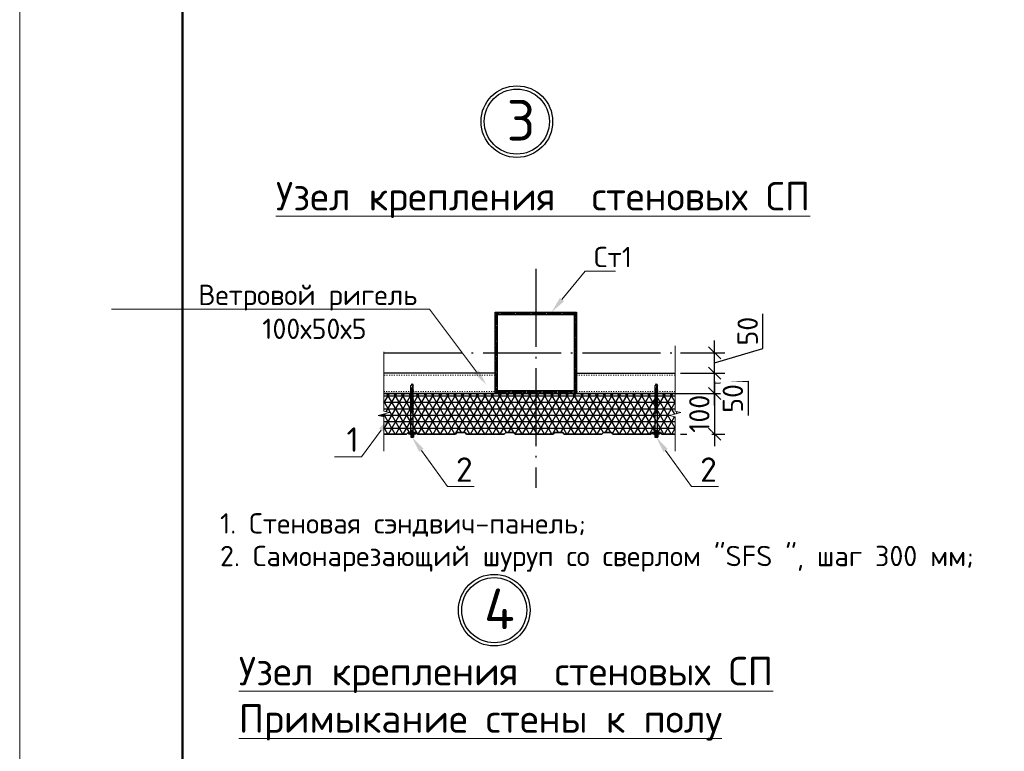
# Model space of a CAD drawing. Header units: millimetres. Extents: x 2842173 to 10151342, y -218675 to 375325.
# Tile 71 of 107: x 2928485 to 2940582, y 117904 to 126899. Entities that reach past the tile are written whole.
import ezdxf
from ezdxf import colors
from ezdxf.entities.mleader import LeaderData, LeaderLine
from ezdxf.math import Vec2, Vec3

# ---------------------------------------------------------------- set-up
doc = ezdxf.new("R2010")
doc.units = ezdxf.units.MM
doc.linetypes.add('ACAD_ISO03W100', pattern=[30, 12, -18])
doc.linetypes.add('ACAD_ISO04W100', pattern=[30.5, 24, -3, 0.5, -3])
doc.layers.get('Defpoints').update_dxf_attribs({"color": 255})
for name, color, linetype, lineweight in [('.', 7, 'Continuous', 15), ('Аннотация_Ном._пера__7', 7, 'Continuous', 15), ('СО_текст_Ном._пера__7', 7, 'Continuous', 15), ('СО_штриховка_Ном._пера__1', 7, 'Continuous', 15)]:
    doc.layers.add(name, color=color, linetype=linetype, lineweight=lineweight)
doc.styles.add('4ertejniy', font='isocpeur.ttf')
doc.styles.add('ICOCPEUR', font='isocpeur.ttf')
doc.styles.add('ISOCPEUR', font='isocpeur.ttf')
doc.dimstyles.new('Z 1 20', dxfattribs={"dimscale": 100, "dimtxt": 3, "dimasz": 2.5, "dimexe": 1.25, "dimexo": 0.625, "dimtad": 1, "dimdec": 0, "dimlfac": 0.2, "dimrnd": 0.001, "dimtxsty": '4ertejniy', "dimblk": 'OBLIQUE', "dimcen": 2.5, "dimdle": 2, "dimclrt": 256, "dimadec": 0, "dimazin": 2, "dimtfac": 0.75, "dimtdec": 0, "dimtmove": 1, "dimatfit": 3, "dimldrblk": 'OBLIQUE', "dimfxl": 1, "dimtfill": 1, "dimtolj": 1, "dimarcsym": 1})

# ---------------------------------------------------------------- blocks, each defined once
blk = doc.blocks.new('*U20')
at = {"lineweight": 9}
blk.add_line((-20, -5), (-20, 292), dxfattribs=at)
at = {"lineweight": 50}
blk.add_line((0, 0), (0, 287), dxfattribs=at)
blk = doc.blocks.new('dbdf')
at = {"ltscale": 6}
for p, q in [((459243, -549910), (459228, -549931)), ((459228, -550510), (459228, -549931)), ((459251, -549921), (459240, -549970)), ((459243, -549910), (459258, -549931)), ((459258, -550510), (459258, -549931)), ((459240, -549970), (459228, -549962)), ((459226, -550535), (459226, -550565)), ((459236, -550535), (459236, -550565)), ((459251, -550535), (459251, -550565)), ((459261, -550535), (459261, -550565)), ((459226, -550565), (459261, -550565))]:
    blk.add_line(p, q, dxfattribs=at)
for points in [[(459198, -550525), (459288, -550525), (459288, -550518), (459198, -550518)], [(459206, -550510), (459281, -550510), (459281, -550518), (459206, -550518)], [(459216, -550530), (459271, -550530), (459271, -550525), (459216, -550525)], [(459223, -550535), (459263, -550535), (459263, -550530), (459223, -550530)]]:
    blk.add_lwpolyline(points, close=True, dxfattribs=at)
for centre in [(459243, -549975), (459243, -549979), (459243, -549982), (459243, -549986), (459243, -549990), (459243, -549993), (459243, -549997), (459243, -550001), (459243, -550005), (459243, -550008), (459243, -550012), (459243, -550016), (459243, -550019), (459243, -550023), (459243, -550027), (459243, -550031), (459243, -550034), (459243, -550038), (459243, -550042), (459243, -550045), (459243, -550049), (459243, -550053), (459243, -550056), (459243, -550060), (459243, -550064), (459243, -550068), (459243, -550071), (459243, -550075), (459243, -550079), (459243, -550082), (459243, -550086), (459243, -550090), (459243, -550094), (459243, -550097), (459243, -550101), (459243, -550105), (459243, -550108), (459243, -550112), (459243, -550116), (459243, -550119), (459243, -550123), (459243, -550127), (459243, -550131), (459243, -550134), (459243, -550138), (459243, -550142), (459243, -550145), (459243, -550149), (459243, -550153), (459243, -550157), (459243, -550160), (459243, -550164), (459243, -550168), (459243, -550171), (459243, -550175), (459243, -550179), (459243, -550182), (459243, -550186), (459243, -550190), (459243, -550194), (459243, -550197), (459243, -550201), (459243, -550205), (459243, -550208), (459243, -550212), (459243, -550216), (459243, -550220), (459243, -550223), (459243, -550227), (459243, -550231), (459243, -550234), (459243, -550238), (459243, -550242), (459243, -550246), (459243, -550249), (459243, -550253), (459243, -550257), (459243, -550260), (459243, -550264), (459243, -550268), (459243, -550271), (459243, -550483), (459243, -550487), (459243, -550491), (459243, -550494), (459243, -550498), (459243, -550502), (459243, -550505), (459243, -550509)]:
    blk.add_ellipse(centre, major_axis=(17.9, 0.6), ratio=0.052802, start_param=-0.580936, end_param=3.718868, dxfattribs=at)
blk = doc.blocks.new('_Oblique')
at = {"color": 0, "linetype": 'ByBlock', "lineweight": -2}
blk.add_line((-0.5, -0.5), (0.5, 0.5), dxfattribs=at)
blk = doc.blocks.new('*D536')
at = {"color": 0, "linetype": 'ByBlock', "lineweight": -2, "ltscale": 50, "transparency": 16777216}
for p, q in [((2937023, 122454), (2937023, 121654)), ((2936518, 122304), (2937148, 122304)), ((2936602, 121804), (2937148, 121804))]:
    blk.add_line(p, q, dxfattribs=at)
at = {"layer": 'Defpoints', "color": 0, "linetype": 'ByBlock', "ltscale": 50, "transparency": 16777216}
for p in [(2936456, 122304), (2936540, 121804)]:
    blk.add_point(p, dxfattribs=at)
at = {"linetype": 'ByBlock', "lineweight": 25, "ltscale": 50, "transparency": 16777216, "insert": (2936835, 122054), "char_height": 250, "attachment_point": 5, "rotation": 90, "style": 'ICOCPEUR', "bg_fill": 3, "box_fill_scale": 1.1, "bg_fill_color": 256, "bg_fill_true_color": 13158600, "bg_fill_transparency": 0}
blk.add_mtext('\\A1;100', dxfattribs=at)
at = {"layer": 'Defpoints', "color": 0, "linetype": 'ByBlock', "ltscale": 50, "transparency": 16777216}
blk.add_point((2937023, 121804), dxfattribs=at)
at = {"color": 0, "linetype": 'ByBlock', "lineweight": -2, "ltscale": 50, "transparency": 16777216, "xscale": 150, "yscale": 150, "zscale": 150}
for p, rotation in [((2937023, 122304), 90), ((2937023, 121804), 270)]:
    blk.add_blockref('_Oblique', p, dxfattribs=dict(at, rotation=rotation))
blk = doc.blocks.new('*D537')
at = {"color": 0, "linetype": 'ByBlock', "lineweight": -2, "ltscale": 50, "transparency": 16777216}
for p, q in [((2937023, 122154), (2937023, 122704)), ((2936602, 122554), (2937148, 122554)), ((2937023, 122429), (2937434, 122456)), ((2937434, 122456), (2937434, 122031)), ((2936518, 122304), (2937148, 122304))]:
    blk.add_line(p, q, dxfattribs=at)
at = {"layer": 'Defpoints', "color": 0, "linetype": 'ByBlock', "ltscale": 50, "transparency": 16777216}
for p in [(2936540, 122554), (2937023, 122554), (2936456, 122304)]:
    blk.add_point(p, dxfattribs=at)
at = {"linetype": 'ByBlock', "lineweight": 25, "ltscale": 50, "transparency": 16777216, "insert": (2937247, 122243), "char_height": 250, "attachment_point": 5, "rotation": 90, "style": 'ICOCPEUR', "bg_fill": 3, "box_fill_scale": 1.1, "bg_fill_color": 256, "bg_fill_true_color": 13158600, "bg_fill_transparency": 0}
blk.add_mtext('\\A1;50', dxfattribs=at)
at = {"color": 0, "linetype": 'ByBlock', "lineweight": -2, "ltscale": 50, "transparency": 16777216, "xscale": 150, "yscale": 150, "zscale": 150}
for p, rotation in [((2937023, 122554), 90), ((2937023, 122304), 270)]:
    blk.add_blockref('_Oblique', p, dxfattribs=dict(at, rotation=rotation))
blk = doc.blocks.new('*D538')
at = {"color": 0, "linetype": 'ByBlock', "lineweight": -2, "ltscale": 50, "transparency": 16777216}
for p, q in [((2937616, 122857), (2937616, 123282)), ((2937023, 122404), (2937023, 122954)), ((2936602, 122804), (2937148, 122804)), ((2937023, 122679), (2937616, 122857)), ((2936602, 122554), (2937148, 122554))]:
    blk.add_line(p, q, dxfattribs=at)
at = {"layer": 'Defpoints', "color": 0, "linetype": 'ByBlock', "ltscale": 50, "transparency": 16777216}
for p in [(2936540, 122804), (2937023, 122804), (2936540, 122554)]:
    blk.add_point(p, dxfattribs=at)
at = {"color": 0, "linetype": 'ByBlock', "lineweight": -2, "ltscale": 50, "transparency": 16777216, "xscale": 150, "yscale": 150, "zscale": 150}
for p, rotation in [((2937023, 122804), 90), ((2937023, 122554), 270)]:
    blk.add_blockref('_Oblique', p, dxfattribs=dict(at, rotation=rotation))
at = {"linetype": 'ByBlock', "lineweight": 25, "ltscale": 50, "transparency": 16777216, "insert": (2937429, 123070), "char_height": 250, "attachment_point": 5, "rotation": 90, "style": 'ICOCPEUR', "bg_fill": 3, "box_fill_scale": 1.1, "bg_fill_color": 256, "bg_fill_true_color": 13158600, "bg_fill_transparency": 0}
blk.add_mtext('\\A1;50', dxfattribs=at)
blk = doc.blocks.new('200x200')
at = {"layer": '.', "ltscale": 15}
h = blk.add_hatch(dxfattribs=at)
h.set_pattern_fill('HOUND', color=256)
h.paths.add_polyline_path([(11722205, 348679.7), (11722005, 348679.7), (11722005, 348479.7), (11722205, 348479.7)])
h.paths.add_polyline_path([(11722199, 348485.7), (11722011, 348485.7), (11722011, 348673.7), (11722199, 348673.7)], flags=16)
at = {"lineweight": 30, "ltscale": 15}
for points in [[(11722005, 348679.7), (11722205, 348679.7), (11722205, 348479.7), (11722005, 348479.7)], [(11722011, 348673.7), (11722199, 348673.7), (11722199, 348485.7), (11722011, 348485.7)]]:
    blk.add_lwpolyline(points, close=True, dxfattribs=at)

msp = doc.modelspace()

# ---------------------------------------------------------------- hatches: boundary and pattern name
at = {"ltscale": 6}
h = msp.add_hatch(dxfattribs=at)
h.set_pattern_fill('NET3', color=256, scale=25, style=0)
h.set_pattern_definition([(0, (676251.81, -881739.544), (0, 79.375), []), (60, (676251.81, -881739.544), (-68.7407664, 39.6875), []), (120, (676251.81, -881739.544), (-68.7407664, -39.6875), [])])
h.paths.add_polyline_path([(2935638.547, 121804.133), (2935656.224, 121821.811), (2935756.224, 121821.811), (2935773.902, 121804.133), (2936238.547, 121804.133), (2936256.224, 121821.811), (2936356.224, 121821.811), (2936373.902, 121804.133), (2936539.628, 121804.133), (2936539.628, 122015.647), (2936470.202, 122033.003), (2936609.053, 122067.716), (2936539.628, 122085.072), (2936539.628, 122304.133), (2932957.851, 122304.133), (2932957.851, 122085.072), (2933027.276, 122067.716), (2932888.426, 122033.003), (2932957.851, 122015.647), (2932957.851, 121804.133), (2933238.547, 121804.133), (2933256.224, 121821.811), (2933356.224, 121821.811), (2933373.902, 121804.133), (2933838.547, 121804.133), (2933856.224, 121821.811), (2933956.224, 121821.811), (2933973.902, 121804.133), (2934438.547, 121804.133), (2934456.224, 121821.811), (2934556.224, 121821.811), (2934573.902, 121804.133), (2935038.547, 121804.133), (2935056.224, 121821.811), (2935156.224, 121821.811), (2935173.902, 121804.133)])

# ---------------------------------------------------------------- linework, layer by layer
at = {"color": 1, "linetype": 'ACAD_ISO04W100', "ltscale": 40}
for p, q in [((2934825.167, 123835.524), (2934825.167, 121145.359)), ((2932957.851, 122804.133), (2936539.628, 122804.133))]:
    msp.add_line(p, q, dxfattribs=at)
at = {"color": 250, "linetype": 'Continuous', "lineweight": 30, "ltscale": 15}
for points in [[(2932957.851, 122304.133), (2934325.167, 122304.133), (2934325.167, 122554.133), (2932957.851, 122554.133)], [(2936539.628, 122304.133), (2932957.851, 122304.133)], [(2932957.851, 122304.133), (2936539.628, 122304.133)], [(2936539.628, 122304.133), (2932957.851, 122304.133)]]:
    msp.add_lwpolyline(points, dxfattribs=at)
at = {"color": 0, "linetype": 'ACAD_ISO03W100', "lineweight": 9}
msp.add_lwpolyline([(2932957.851, 122329.133), (2934325.167, 122329.133), (2934325.167, 122529.133), (2932957.851, 122529.133)], dxfattribs=at)
at = {"lineweight": 35, "ltscale": 6}
msp.add_lwpolyline([(2936539.628, 121804.133), (2936373.902, 121804.133), (2936356.224, 121821.811), (2936256.224, 121821.811), (2936238.547, 121804.133), (2935773.902, 121804.133), (2935756.224, 121821.811), (2935656.224, 121821.811), (2935638.547, 121804.133), (2935173.902, 121804.133), (2935156.224, 121821.811), (2935056.224, 121821.811), (2935038.547, 121804.133), (2934573.902, 121804.133), (2934556.224, 121821.811), (2934456.224, 121821.811), (2934438.547, 121804.133), (2933973.902, 121804.133), (2933956.224, 121821.811), (2933856.224, 121821.811), (2933838.547, 121804.133), (2933373.902, 121804.133), (2933356.224, 121821.811), (2933256.224, 121821.811), (2933238.547, 121804.133), (2932957.851, 121804.133)], dxfattribs=at)
for centre in [(2934593.048, 125646.117), (2934315.182, 119639.405)]:
    msp.add_circle(centre, 440)
at = {"lineweight": 30}
for centre in [(2934593.048, 125646.117), (2934315.182, 119639.405)]:
    msp.add_circle(centre, 400, dxfattribs=at)
at = {"layer": 'СО_штриховка_Ном._пера__1', "color": 7, "linetype": 'Continuous', "lineweight": 15, "flags": 128}
for points in [[(2932957.851, 121592.62), (2932957.851, 122015.647), (2932888.426, 122033.003), (2933027.276, 122067.716), (2932957.851, 122085.072), (2932957.851, 122815.687)], [(2936539.628, 121592.62), (2936539.628, 122015.647), (2936470.202, 122033.003), (2936609.053, 122067.716), (2936539.628, 122085.072), (2936539.628, 122889.937)]]:
    msp.add_lwpolyline(points, dxfattribs=at)

# ---------------------------------------------------------------- block references
at = {"color": 0, "ltscale": 30, "xscale": 100, "yscale": 100, "zscale": 100}
msp.add_blockref('*U20', (2930484.712, 108524.819), dxfattribs=at)
at = {"lineweight": 30, "xscale": 5, "yscale": 5, "zscale": 5}
msp.add_blockref('200x200', (-55675699.72, -1620094.285), dxfattribs=at)
for p in [(2474062.746, 672331.951), (2477062.746, 672331.951)]:
    msp.add_blockref('dbdf', p)

# ---------------------------------------------------------------- texts
at = {"char_height": 500, "attachment_point": 4, "style": 'ICOCPEUR'}
for s, insert in [('\\A1;3', (2934468.437, 125662.027)), ('\\A1;4', (2934190.571, 119655.314))]:
    msp.add_mtext(s, dxfattribs=dict(at, insert=insert))
at = {"layer": 'Аннотация_Ном._пера__7', "color": 5, "linetype": 'Continuous', "lineweight": 15, "char_height": 350, "attachment_point": 1, "style": 'ICOCPEUR'}
for s, insert in [('\\A1;{\\LУзел крепления  стеновых СП}', (2931632.508, 124903.941)), ('\\A1;{\\LУзел крепления  стеновых СП\\P\\A0;Примыкание стены к полу}', (2931176.564, 119065.36))]:
    msp.add_mtext(s, dxfattribs=dict(at, insert=insert))
at = {"layer": 'СО_текст_Ном._пера__7', "color": 7, "linetype": 'Continuous', "lineweight": 15, "insert": (2930946.089, 120831.529), "char_height": 250, "attachment_point": 1, "line_spacing_factor": 0.962643, "style": 'ICOCPEUR'}
msp.add_mtext('\\A1;1. Стеновая сэндвич-панель; \\P2. Самонарезающий шуруп со сверлом "SFS ", шаг 300 мм;', dxfattribs=at)

# ---------------------------------------------------------------- leaders
at = {"color": 0, "linetype": 'ByBlock', "lineweight": 9}
ml = msp.add_multileader_mtext('Standard', dxfattribs=at)
ml.set_content('{\\fISOCPEUR|b0|i0|c204|p34;Ст1}', style='ISOCPEUR')
ml.set_leader_properties(lineweight=0)
ml.build(insert=Vec2(0, 0))
ml.multileader.update_dxf_attribs({"text_left_attachment_type": 6, "text_right_attachment_type": 6, "dogleg_length": 100, "arrow_head_size": 200})
ctx = ml.context
ctx.base_point, ctx.char_height, ctx.arrow_head_size, ctx.plane_origin = Vec3(2935534.236, 123806.441), 250, 200, Vec3(2930630.745, 125363.148)
ctx.left_attachment, ctx.right_attachment, ctx.text_align_type = 6, 6, 1
notes = []
notes.append((ctx, [(0, (1, 1, 0), (2935434.236, 123806.441), (1, 0), 100, [(1, [(2935020.485, 123304.133)], 0, [])])]))
ctx.mtext.insert, ctx.mtext.width, ctx.mtext.alignment, ctx.mtext.flow_direction = Vec3(2935773.736, 124106.441), 265, 2, 5
ml = msp.add_multileader_mtext('Standard', dxfattribs=at)
ml.set_content('{\\fISOCPEUR|b0|i0|c204|p34;\\C256;Ветровой ригель \\C0; 100х50х5} ', style='ISOCPEUR')
ml.set_leader_properties(lineweight=0)
ml.build(insert=Vec2(0, 0))
ml.multileader.update_dxf_attribs({"text_left_attachment_type": 6, "text_right_attachment_type": 6, "dogleg_length": 100, "arrow_head_size": 200})
ctx = ml.context
ctx.base_point, ctx.char_height, ctx.arrow_head_size, ctx.plane_origin = Vec3(2930791.04, 123340.794), 250, 200, Vec3(2938348.032, 124072.173)
ctx.left_attachment, ctx.right_attachment, ctx.text_align_type = 6, 6, 1
notes.append((ctx, [(0, (1, 1, 0), (2933520.04, 123340.794), (-1, 0), 100, [(1, [(2934218.243, 122409.999)], 0, [])])]))
ctx.mtext.insert, ctx.mtext.width, ctx.mtext.alignment, ctx.mtext.flow_direction = Vec3(2932105.54, 123640.794), 3767.60228, 2, 5
ml = msp.add_multileader_mtext('Standard', dxfattribs=at)
ml.set_content('1', style='ISOCPEUR')
ml.set_leader_properties(lineweight=0)
ml.build(insert=Vec2(0, 0))
ml.multileader.update_dxf_attribs({"text_left_attachment_type": 6, "text_right_attachment_type": 6, "dogleg_length": 100, "arrow_head_size": 200})
ctx = ml.context
ctx.base_point, ctx.char_height, ctx.arrow_head_size, ctx.plane_origin = Vec3(2932488.962, 121526.427), 300, 200, Vec3(2937046.797, 121940.597)
ctx.left_attachment, ctx.right_attachment, ctx.text_align_type = 6, 6, 1
notes.append((ctx, [(0, (1, 1, 0), (2932682.962, 121526.427), (-1, 0), 100, [(1, [(2933045.56, 122015.055)], 0, [])])]))
ctx.mtext.insert, ctx.mtext.width, ctx.mtext.alignment, ctx.mtext.flow_direction = Vec3(2932575.394, 121886.427), 3767.60228, 2, 5
ml = msp.add_multileader_mtext('Standard', dxfattribs=at)
ml.set_content('2', style='ISOCPEUR')
ml.set_leader_properties(lineweight=0)
ml.build(insert=Vec2(0, 0))
ml.multileader.update_dxf_attribs({"text_left_attachment_type": 6, "text_right_attachment_type": 6, "dogleg_length": 100, "arrow_head_size": 200})
ctx = ml.context
ctx.base_point, ctx.char_height, ctx.arrow_head_size, ctx.plane_origin = Vec3(2933839.125, 121158.088), 300, 200, Vec3(2929322.707, 121848.967)
ctx.left_attachment, ctx.right_attachment, ctx.text_align_type = 6, 6, 1
notes.append((ctx, [(0, (1, 1, 0), (2933739.125, 121158.088), (1, 0), 100, [(1, [(2933304.147, 121767.227)], 0, [])])]))
ctx.mtext.insert, ctx.mtext.width, ctx.mtext.alignment, ctx.mtext.flow_direction = Vec3(2933947.602, 121518.088), 3767.60228, 2, 5
ml = msp.add_multileader_mtext('Standard', dxfattribs=at)
ml.set_content('2', style='ISOCPEUR')
ml.set_leader_properties(lineweight=0)
ml.build(insert=Vec2(0, 0))
ml.multileader.update_dxf_attribs({"text_left_attachment_type": 6, "text_right_attachment_type": 6, "dogleg_length": 100, "arrow_head_size": 200})
ctx = ml.context
ctx.base_point, ctx.char_height, ctx.arrow_head_size, ctx.plane_origin = Vec3(2936839.125, 121158.088), 300, 200, Vec3(2932322.707, 121848.967)
ctx.left_attachment, ctx.right_attachment, ctx.text_align_type = 6, 6, 1
notes.append((ctx, [(0, (1, 1, 0), (2936739.125, 121158.088), (1, 0), 100, [(1, [(2936304.147, 121767.227)], 0, [])])]))
ctx.mtext.insert, ctx.mtext.width, ctx.mtext.alignment, ctx.mtext.flow_direction = Vec3(2936947.602, 121518.088), 3767.60228, 2, 5
for ctx, leaders in notes:
    for number, flags, end, landing, length, lines in leaders:
        leader = LeaderData()
        leader.index, (leader.has_last_leader_line, leader.has_dogleg_vector, leader.attachment_direction) = number, flags
        leader.last_leader_point, leader.dogleg_vector, leader.dogleg_length = Vec3(end), Vec3(landing), length
        for number, points, colour, breaks in lines:
            line = LeaderLine()
            line.index, line.vertices, line.color, line.breaks = number, Vec3.list(points), colors.encode_raw_color(colour), breaks
            leader.lines.append(line)
        ctx.leaders.append(leader)

# ---------------------------------------------------------------- next in the draw order: dimensions: what is measured, and where the dimension line sits
at = {"color": 250, "linetype": 'ByBlock', "lineweight": 25, "ltscale": 50}
dim = msp.add_linear_dim(base=(2937022.587, 121804.133), p1=(2936455.607, 122304.133), p2=(2936539.628, 121804.133), angle=90, dimstyle='Z 1 20', override={"dimtxt": 2.5, "dimasz": 1.5, "dimtxsty": 'ICOCPEUR', "dimdle": 1.5}, dxfattribs=at)
dim.commit()
dim.dimension.update_dxf_attribs({"geometry": '*D536', "text_midpoint": (2937022.587, 122054.133), "dimtype": 160})

# ---------------------------------------------------------------- next in the draw order: dimensions: what is measured, and where the dimension line sits
dim = msp.add_linear_dim(base=(2937022.587, 122554.133), p1=(2936455.607, 122304.133), p2=(2936539.628, 122554.133), angle=90, dimstyle='Z 1 20', override={"dimtxt": 2.5, "dimasz": 1.5, "dimtxsty": 'ICOCPEUR', "dimdle": 1.5}, dxfattribs=at)
dim.commit()
dim.dimension.update_dxf_attribs({"geometry": '*D537', "text_midpoint": (2937434.124, 122393.365), "dimtype": 160})

# ---------------------------------------------------------------- next in the draw order: dimensions: what is measured, and where the dimension line sits
dim = msp.add_linear_dim(base=(2937022.587, 122804.133), p1=(2936539.628, 122554.133), p2=(2936539.628, 122804.133), angle=90, dimstyle='Z 1 20', override={"dimtxt": 2.5, "dimasz": 1.5, "dimtxsty": 'ICOCPEUR', "dimdle": 1.5}, dxfattribs=at)
dim.commit()
dim.dimension.update_dxf_attribs({"geometry": '*D538', "text_midpoint": (2937428.837, 122919.758)})

# ---------------------------------------------------------------- next in the draw order: linework, layer by layer
at = {"color": 250, "linetype": 'Continuous', "lineweight": 30, "ltscale": 15}
msp.add_lwpolyline([(2936539.628, 122304.133), (2935325.167, 122304.133), (2935325.167, 122554.133), (2936539.628, 122554.133)], dxfattribs=at)
at = {"color": 0, "linetype": 'ACAD_ISO03W100', "lineweight": 9}
msp.add_lwpolyline([(2935325.167, 122529.133), (2936539.628, 122529.133), (2936539.628, 122329.133), (2935325.167, 122329.133)], close=True, dxfattribs=at)

doc.saveas('drawing.dxf')
